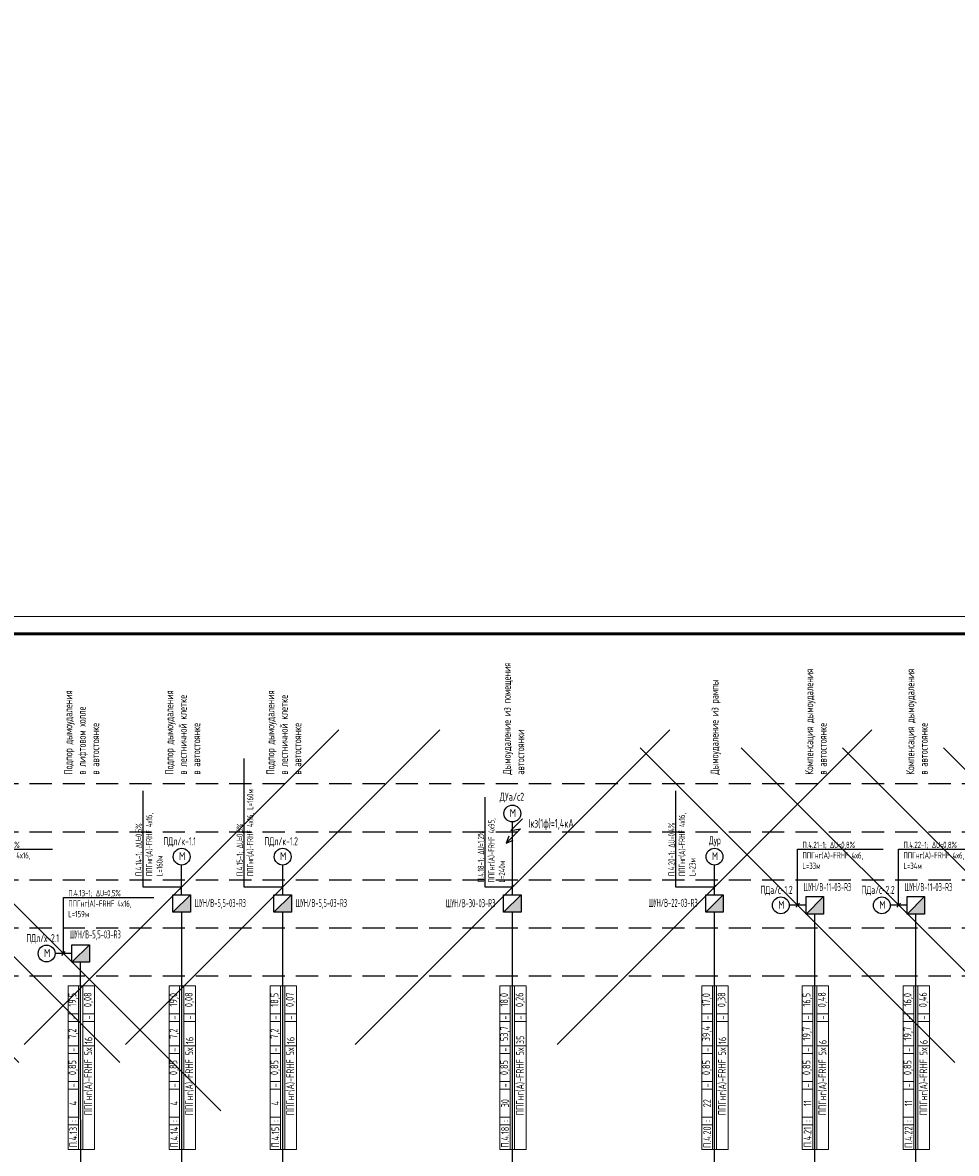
# Model space of a CAD drawing. Header units: millimetres. Extents: x -101899 to 582947, y -77476 to 345289.
# Tile 93 of 100: x 317926 to 344635, y 135988 to 168333. Entities that reach past the tile are written whole.
import ezdxf
from ezdxf import colors
from ezdxf.entities.mleader import LeaderData, LeaderLine
from ezdxf.enums import TextEntityAlignment as Align
from ezdxf.math import Vec2, Vec3

# ---------------------------------------------------------------- set-up
doc = ezdxf.new("R2010")
doc.units = ezdxf.units.MM
doc.linetypes.add('штриховая2', pattern=[9.525, 6.35, -3.175])
doc.layers.get('Defpoints').update_dxf_attribs({"color": 253})
doc.layers.add('$_Блоки', color=7, linetype='Continuous')
doc.layers.add('текст', color=7, linetype='Continuous', lineweight=20)
doc.layers.add('ФОРМАТ', color=7, linetype='Continuous', lineweight=18)
doc.styles.add('$_Electrical_gost', font='cs_gost2304.shx', dxfattribs={"width": 0.8})
doc.styles.add('Electrical_gost', font='cs_gost2304.shx', dxfattribs={"height": 250})

# ---------------------------------------------------------------- blocks, each defined once
blk = doc.blocks.new('*U158')
at = {"layer": 'ФОРМАТ'}
blk.add_lwpolyline([(1485, 420), (1485, 0), (0, 0), (0, 420)], close=True, dxfattribs=at)
at = {"layer": 'ФОРМАТ', "lineweight": 53}
blk.add_lwpolyline([(20, 415), (20, 5), (1480, 5), (1480, 415)], close=True, dxfattribs=at)
blk = doc.blocks.new('_Oblique')
at = {"color": 0, "linetype": 'ByBlock', "lineweight": -2}
blk.add_line((-0.5, -0.5), (0.5, 0.5), dxfattribs=at)
blk = doc.blocks.new('*U27')
at = {"layer": '$_Блоки'}
h = blk.add_hatch(color=0, dxfattribs=at)
h.dxf.hatch_style = 1
h.paths.add_polyline_path([(2.5, 0), (2.5, 5), (-2.5, 0)])
at = {"layer": '$_Блоки', "color": 0}
blk.add_line((-2.5, 0), (2.5, 5), dxfattribs=at)
blk.add_lwpolyline([(-2.5, 5), (2.5, 5), (2.5, 0), (-2.5, 0)], close=True, dxfattribs=at)
at = {"layer": '$_Блоки', "style": 'Electrical_gost', "flags": 1}
for tag, p in [('ПОМЕЩЕНИЕ_№', (-0.37, 26.83)), ('ГРУППА_№', (-0.37, 22.83)), ('НАИМЕНОВАНИЕ', (-0.37, 18.83)), ('ПРИМЕЧАНИЕ', (-0.37, 14.83))]:
    blk.add_attdef(tag, text='', height=2.5, dxfattribs=at).set_placement(p, align=Align.TOP_LEFT)
blk = doc.blocks.new('*T173')
at = {"layer": 'Defpoints', "color": 8, "linetype": 'ByBlock', "lineweight": 0, "transparency": 16777216}
for p, q in [((0, 0), (0, 4680)), ((0, 4680), (755, 4680)), ((300, 0), (300, 4680)), ((420, 0), (420, 4680)), ((755, 0), (755, 4680)), ((0, 3880), (300, 3880)), ((0, 3660), (300, 3660)), ((420, 3880), (755, 3880)), ((420, 3660), (755, 3660)), ((0, 2960), (300, 2960)), ((420, 2960), (755, 2960)), ((0, 2740), (300, 2740)), ((0, 1940), (300, 1940)), ((0, 1720), (300, 1720)), ((0, 920), (300, 920)), ((0, 700), (300, 700)), ((0, 0), (755, 0))]:
    blk.add_line(p, q, dxfattribs=at)
at = {"color": 0, "transparency": 16777216, "char_height": 220, "rotation": 90, "style": '$_Electrical_gost'}
for s, insert, width, attachment_point in [('19,5', (150, 4280), 800, 5), ('0,08', (588, 4280), 800, 5), ('-', (150, 3770), 220, 5), ('-', (588, 3770), 220, 5), ('7,2', (150, 3310), 700, 5), ('16', (588, 3010), 600, 4), ('0,85', (150, 2340), 800, 5), ('-', (150, 2850), 220, 5), ('{\\C256;ППГнг(А)-FRHF 5х}', (588, 2910), 2860, 6), ('-', (150, 1830), 220, 5), ('4', (150, 1320), 800, 5), ('П.4.13', (150, 350), 700, 5), (':', (150, 810), 220, 5)]:
    blk.add_mtext(s, dxfattribs=dict(at, insert=insert, width=width, attachment_point=attachment_point))
blk = doc.blocks.new('*T174')
at = {"layer": 'Defpoints', "color": 8, "linetype": 'ByBlock', "lineweight": 0, "transparency": 16777216}
for p, q in [((0, 0), (0, 4680)), ((0, 4680), (755, 4680)), ((300, 0), (300, 4680)), ((420, 0), (420, 4680)), ((755, 0), (755, 4680)), ((0, 3880), (300, 3880)), ((0, 3660), (300, 3660)), ((420, 3880), (755, 3880)), ((420, 3660), (755, 3660)), ((0, 2960), (300, 2960)), ((420, 2960), (755, 2960)), ((0, 2740), (300, 2740)), ((0, 1940), (300, 1940)), ((0, 1720), (300, 1720)), ((0, 920), (300, 920)), ((0, 700), (300, 700)), ((0, 0), (755, 0))]:
    blk.add_line(p, q, dxfattribs=at)
at = {"color": 0, "transparency": 16777216, "char_height": 220, "rotation": 90, "style": '$_Electrical_gost'}
for s, insert, width, attachment_point in [('19,0', (150, 4280), 800, 5), ('0,08', (588, 4280), 800, 5), ('-', (150, 3770), 220, 5), ('-', (588, 3770), 220, 5), ('7,2', (150, 3310), 700, 5), ('16', (588, 3010), 600, 4), ('0,85', (150, 2340), 800, 5), ('-', (150, 2850), 220, 5), ('{\\C256;ППГнг(А)-FRHF 5х}', (588, 2910), 2860, 6), ('-', (150, 1830), 220, 5), ('4', (150, 1320), 800, 5), ('П.4.14', (150, 350), 700, 5), (':', (150, 810), 220, 5)]:
    blk.add_mtext(s, dxfattribs=dict(at, insert=insert, width=width, attachment_point=attachment_point))
blk = doc.blocks.new('*T175')
at = {"layer": 'Defpoints', "color": 8, "linetype": 'ByBlock', "lineweight": 0, "transparency": 16777216}
for p, q in [((0, 0), (0, 4680)), ((0, 4680), (755, 4680)), ((300, 0), (300, 4680)), ((420, 0), (420, 4680)), ((755, 0), (755, 4680)), ((0, 3880), (300, 3880)), ((0, 3660), (300, 3660)), ((420, 3880), (755, 3880)), ((420, 3660), (755, 3660)), ((0, 2960), (300, 2960)), ((420, 2960), (755, 2960)), ((0, 2740), (300, 2740)), ((0, 1940), (300, 1940)), ((0, 1720), (300, 1720)), ((0, 920), (300, 920)), ((0, 700), (300, 700)), ((0, 0), (755, 0))]:
    blk.add_line(p, q, dxfattribs=at)
at = {"color": 0, "transparency": 16777216, "char_height": 220, "rotation": 90, "style": '$_Electrical_gost'}
for s, insert, width, attachment_point in [('18,5', (150, 4280), 800, 5), ('0,07', (588, 4280), 800, 5), ('-', (150, 3770), 220, 5), ('-', (588, 3770), 220, 5), ('7,2', (150, 3310), 700, 5), ('16', (588, 3010), 600, 4), ('0,85', (150, 2340), 800, 5), ('-', (150, 2850), 220, 5), ('{\\C256;ППГнг(А)-FRHF 5х}', (588, 2910), 2860, 6), ('-', (150, 1830), 220, 5), ('4', (150, 1320), 800, 5), ('П.4.15', (150, 350), 700, 5), (':', (150, 810), 220, 5)]:
    blk.add_mtext(s, dxfattribs=dict(at, insert=insert, width=width, attachment_point=attachment_point))
blk = doc.blocks.new('*T176')
at = {"layer": 'Defpoints', "color": 8, "linetype": 'ByBlock', "lineweight": 0, "transparency": 16777216}
for p, q in [((0, 0), (0, 4680)), ((0, 4680), (755, 4680)), ((300, 0), (300, 4680)), ((420, 0), (420, 4680)), ((755, 0), (755, 4680)), ((0, 3880), (300, 3880)), ((0, 3660), (300, 3660)), ((420, 3880), (755, 3880)), ((420, 3660), (755, 3660)), ((0, 2960), (300, 2960)), ((420, 2960), (755, 2960)), ((0, 2740), (300, 2740)), ((0, 1940), (300, 1940)), ((0, 1720), (300, 1720)), ((0, 920), (300, 920)), ((0, 700), (300, 700)), ((0, 0), (755, 0))]:
    blk.add_line(p, q, dxfattribs=at)
at = {"color": 0, "transparency": 16777216, "char_height": 220, "rotation": 90, "style": '$_Electrical_gost'}
for s, insert, width, attachment_point in [('18,0', (150, 4280), 800, 5), ('0,26', (588, 4280), 800, 5), ('53,7', (150, 3310), 700, 5), ('-', (150, 3770), 220, 5), ('-', (588, 3770), 220, 5), ('35', (588, 3010), 600, 4), ('0,85', (150, 2340), 800, 5), ('-', (150, 2850), 220, 5), ('{\\C256;ППГнг(А)-FRHF 5х}', (588, 2910), 2860, 6), ('-', (150, 1830), 220, 5), ('30', (150, 1320), 800, 5), ('П.4.18', (150, 350), 700, 5), (':', (150, 810), 220, 5)]:
    blk.add_mtext(s, dxfattribs=dict(at, insert=insert, width=width, attachment_point=attachment_point))
blk = doc.blocks.new('*T177')
at = {"layer": 'Defpoints', "color": 8, "linetype": 'ByBlock', "lineweight": 0, "transparency": 16777216}
for p, q in [((0, 0), (0, 4680)), ((0, 4680), (755, 4680)), ((300, 0), (300, 4680)), ((420, 0), (420, 4680)), ((755, 0), (755, 4680)), ((0, 3880), (300, 3880)), ((0, 3660), (300, 3660)), ((420, 3880), (755, 3880)), ((420, 3660), (755, 3660)), ((0, 2960), (300, 2960)), ((420, 2960), (755, 2960)), ((0, 2740), (300, 2740)), ((0, 1940), (300, 1940)), ((0, 1720), (300, 1720)), ((0, 920), (300, 920)), ((0, 700), (300, 700)), ((0, 0), (755, 0))]:
    blk.add_line(p, q, dxfattribs=at)
at = {"color": 0, "transparency": 16777216, "char_height": 220, "rotation": 90, "style": '$_Electrical_gost'}
for s, insert, width, attachment_point in [('17,0', (150, 4280), 800, 5), ('0,38', (588, 4280), 800, 5), ('39,4', (150, 3310), 700, 5), ('-', (150, 3770), 220, 5), ('-', (588, 3770), 220, 5), ('16', (588, 3010), 600, 4), ('0,85', (150, 2340), 800, 5), ('-', (150, 2850), 220, 5), ('{\\C256;ППГнг(А)-FRHF 5х}', (588, 2910), 2860, 6), ('-', (150, 1830), 220, 5), ('22', (150, 1320), 800, 5), ('П.4.20', (150, 350), 700, 5), (':', (150, 810), 220, 5)]:
    blk.add_mtext(s, dxfattribs=dict(at, insert=insert, width=width, attachment_point=attachment_point))
blk = doc.blocks.new('*T181')
at = {"layer": 'Defpoints', "color": 8, "linetype": 'ByBlock', "lineweight": 0, "transparency": 16777216}
for p, q in [((0, 0), (0, 4680)), ((0, 4680), (755, 4680)), ((300, 0), (300, 4680)), ((420, 0), (420, 4680)), ((755, 0), (755, 4680)), ((0, 3880), (300, 3880)), ((0, 3660), (300, 3660)), ((420, 3880), (755, 3880)), ((420, 3660), (755, 3660)), ((0, 2960), (300, 2960)), ((420, 2960), (755, 2960)), ((0, 2740), (300, 2740)), ((0, 1940), (300, 1940)), ((0, 1720), (300, 1720)), ((0, 920), (300, 920)), ((0, 700), (300, 700)), ((0, 0), (755, 0))]:
    blk.add_line(p, q, dxfattribs=at)
at = {"color": 0, "transparency": 16777216, "char_height": 220, "rotation": 90, "style": '$_Electrical_gost'}
for s, insert, width, attachment_point in [('16,5', (150, 4280), 800, 5), ('0,48', (588, 4280), 800, 5), ('19,7', (150, 3310), 700, 5), ('-', (150, 3770), 220, 5), ('-', (588, 3770), 220, 5), ('6', (588, 3010), 600, 4), ('0,85', (150, 2340), 800, 5), ('-', (150, 2850), 220, 5), ('{\\C256;ППГнг(А)-FRHF 5х}', (588, 2910), 2860, 6), ('-', (150, 1830), 220, 5), ('11', (150, 1320), 800, 5), ('П.4.21', (150, 350), 700, 5), (':', (150, 810), 220, 5)]:
    blk.add_mtext(s, dxfattribs=dict(at, insert=insert, width=width, attachment_point=attachment_point))
blk = doc.blocks.new('*T180')
at = {"layer": 'Defpoints', "color": 8, "linetype": 'ByBlock', "lineweight": 0, "transparency": 16777216}
for p, q in [((0, 0), (0, 4680)), ((0, 4680), (755, 4680)), ((300, 0), (300, 4680)), ((420, 0), (420, 4680)), ((755, 0), (755, 4680)), ((0, 3880), (300, 3880)), ((0, 3660), (300, 3660)), ((420, 3880), (755, 3880)), ((420, 3660), (755, 3660)), ((0, 2960), (300, 2960)), ((420, 2960), (755, 2960)), ((0, 2740), (300, 2740)), ((0, 1940), (300, 1940)), ((0, 1720), (300, 1720)), ((0, 920), (300, 920)), ((0, 700), (300, 700)), ((0, 0), (755, 0))]:
    blk.add_line(p, q, dxfattribs=at)
at = {"color": 0, "transparency": 16777216, "char_height": 220, "rotation": 90, "style": '$_Electrical_gost'}
for s, insert, width, attachment_point in [('16,0', (150, 4280), 800, 5), ('0,46', (588, 4280), 800, 5), ('19,7', (150, 3310), 700, 5), ('-', (150, 3770), 220, 5), ('-', (588, 3770), 220, 5), ('6', (588, 3010), 600, 4), ('0,85', (150, 2340), 800, 5), ('-', (150, 2850), 220, 5), ('{\\C256;ППГнг(А)-FRHF 5х}', (588, 2910), 2860, 6), ('-', (150, 1830), 220, 5), ('11', (150, 1320), 800, 5), ('П.4.22', (150, 350), 700, 5), (':', (150, 810), 220, 5)]:
    blk.add_mtext(s, dxfattribs=dict(at, insert=insert, width=width, attachment_point=attachment_point))

msp = doc.modelspace()

# ---------------------------------------------------------------- linework, layer by layer
at = {"linetype": 'штриховая2', "ltscale": 100}
for points in [[(285737.2, 146565.5), (399903.6, 146565.5)], [(285737.2, 145190.5), (399903.6, 145190.5)], [(285737.2, 143815.5), (399903.6, 143815.5)], [(285737.2, 142440.5), (399903.6, 142440.5)], [(285737.2, 141065.5), (399903.6, 141065.5)]]:
    msp.add_lwpolyline(points, dxfattribs=at)
for points in [[(332220, 145554.6), (331889.8, 145224.7), (332167.5, 145268.5), (331757.2, 144865.9), (331961.1, 144949.1)], [(331834.9, 145066.5), (331757.2, 144865.9)], [(322474.7, 143384.3), (322474.7, 144234.8)], [(325364.7, 143384.3), (325364.7, 144234.8)], [(337714.7, 143384.3), (337714.7, 144234.8)], [(322425.2, 143541.8), (322524.3, 143657.4)], [(325315.2, 143541.8), (325414.3, 143657.4)], [(337665.2, 143541.8), (337764.3, 143657.4)], [(340334.7, 143084.3), (339852.9, 143084.3)], [(340044.3, 143026.5), (340143.4, 143142.2)], [(343224.7, 143084.3), (342742.9, 143084.3)], [(342934.3, 143026.5), (343033.4, 143142.2)], [(322479.2, 132453.1), (322479.2, 142884.3)], [(325369.2, 132453.1), (325369.2, 142884.3)], [(337719.2, 132453.1), (337719.2, 142884.3)], [(340589.2, 132453.1), (340589.2, 142834.3)], [(343479.2, 132453.1), (343479.2, 142834.3)], [(319334.7, 141704.3), (318852.9, 141704.3)], [(319044.3, 141646.5), (319143.4, 141762.2)], [(319589.2, 132453.1), (319584.7, 141454.3)]]:
    msp.add_lwpolyline(points)
at = {"color": 7}
for points in [[(331934.7, 143384.3), (331934.7, 145472)], [(331885.2, 143541.8), (331984.3, 143657.4)], [(331939.2, 131813.1), (331939.2, 142884.3)]]:
    msp.add_lwpolyline(points, dxfattribs=at)
at = {"color": 7, "lineweight": -3}
msp.add_circle((331934.7, 145712.7), 240.7, dxfattribs=at)
at = {"lineweight": -3}
for centre in [(322474.7, 144475.5), (325364.7, 144475.5), (337714.7, 144475.5), (339612.2, 143084.3), (342502.2, 143084.3), (318612.2, 141704.3)]:
    msp.add_circle(centre, 240.7, dxfattribs=at)

# ---------------------------------------------------------------- block references
at = {"color": 114, "true_color": 0x139b48, "xscale": 100, "yscale": 100, "zscale": 100}
msp.add_blockref('*U158', (275997.4, 109347.8), dxfattribs=at)
at = {"xscale": 100, "yscale": 100, "zscale": 100}
for p in [(322474.7, 142884.3), (325364.7, 142884.3), (337714.7, 142884.3), (340584.7, 142834.3), (343474.7, 142834.3), (319584.7, 141454.3)]:
    msp.add_blockref('*U27', p, dxfattribs=at)
at = {"color": 7, "xscale": 100, "yscale": 100, "zscale": 100}
msp.add_blockref('*U27', (331934.7, 142884.3), dxfattribs=at)
for name, p in [('*T173', (319224.7, 136102.8)), ('*T174', (322114.7, 136102.8)), ('*T175', (325004.7, 136102.8)), ('*T176', (331574.7, 136102.8)), ('*T177', (337354.7, 136102.8)), ('*T181', (340224.7, 136102.8)), ('*T180', (343114.7, 136102.8))]:
    msp.add_blockref(name, p)

# ---------------------------------------------------------------- texts
at = {"layer": 'текст', "linetype": 'Continuous', "char_height": 230, "attachment_point": 4, "rotation": 90, "style": '$_Electrical_gost'}
for s, insert, width in [('Подпор дымоудаления \\Pв лифтовом холле \\Pв автостоянке', (319618.5, 146821.3), 4213.741), ('Подпор дымоудаления \\Pв лестничной клетке\\Pв автостоянке', (322508.5, 146821.3), 4213.741), ('Подпор дымоудаления \\Pв лестничной клетке\\Pв автостоянке', (325398.5, 146821.3), 4213.741), ('Дымоудаление из рампы', (337748.5, 146821.3), 2902.676), ('Компенсация дымоудаления \\Pв автостоянке', (340618.5, 146821.3), 3770.5), ('Компенсация дымоудаления \\Pв автостоянке', (343508.5, 146821.3), 3770.5)]:
    msp.add_mtext(s, dxfattribs=dict(at, insert=insert, width=width))
at = {"layer": 'текст', "color": 7, "linetype": 'Continuous', "insert": (331968.5, 146821.3), "char_height": 230, "width": 3770.5, "attachment_point": 4, "rotation": 90, "style": '$_Electrical_gost'}
msp.add_mtext('Дымоудаление из помещения автостоянки', dxfattribs=at)
at = {"layer": 'текст', "color": 7, "linetype": 'Continuous', "char_height": 230, "attachment_point": 4, "style": '$_Electrical_gost'}
for s, insert, width in [('ДУа/с2', (331571, 146166), 818.78), ('{\\W1;М}', (331859.3, 145727.8), 198.079), ('{\\W0.6;ШУН/В-22-03-R3}', (335822.9, 143154.9), 1548.823), ('{\\W0.6;ШУН/В-30-03-R3}', (330032.9, 143144.9), 1547.684)]:
    msp.add_mtext(s, dxfattribs=dict(at, insert=insert, width=width))
at = {"layer": 'текст', "linetype": 'штриховая2', "insert": (333689.9, 145397.7), "char_height": 250, "width": 1515.35, "attachment_point": 6, "style": '$_Electrical_gost'}
msp.add_mtext('{\\W0.7;Iкз(1ф)=1,4кА}', dxfattribs=at)
at = {"layer": 'текст', "linetype": 'Continuous', "char_height": 230, "attachment_point": 4, "style": '$_Electrical_gost'}
for s, insert, width in [('{\\W0.7;ПДл/к-1.1}', (321954.6, 144893.7), 1247.916), ('{\\W0.7;ПДл/к-1.2}', (324844.6, 144893.7), 1247.916), ('{\\W0.7;Дур}', (337554.6, 144913.7), 416.985), ('{\\W1;М}', (322399.3, 144490.7), 198.079), ('{\\W1;М}', (325289.3, 144490.7), 198.079), ('{\\W1;М}', (337639.3, 144490.7), 198.079), ('{\\W0.7;ПДа/с-1.2}', (339032.1, 143502.5), 1247.916), ('{\\W0.6;ШУН/В-11-03-R3}', (340262.9, 143604.9), 1499.603), ('{\\W0.7;ПДа/с-2.2}', (341922.1, 143502.5), 1247.916), ('{\\W0.6;ШУН/В-11-03-R3}', (343152.9, 143604.9), 1501.004), ('{\\W0.6;ШУН/В-5,5-03-R3}', (322842.9, 143124.9), 1596), ('{\\W0.6;ШУН/В-5,5-03-R3}', (325732.9, 143124.9), 1626.656), ('{\\W1;М}', (339536.8, 143099.5), 198.079), ('{\\W1;М}', (342426.8, 143099.5), 198.079), ('{\\W0.6;ШУН/В-5,5-03-R3}', (319262.9, 142224.9), 1613.025), ('{\\W0.7;ПДл/х-2.1}', (318032.1, 142122.5), 1247.916), ('{\\W1;М}', (318536.8, 141719.5), 198.079)]:
    msp.add_mtext(s, dxfattribs=dict(at, insert=insert, width=width))

# ---------------------------------------------------------------- leaders
at = {"layer": 'текст'}
ml = msp.add_multileader_mtext('Standard', dxfattribs=at)
ml.set_content('{\\W0.8;П.4.14-1; \\T0.95;ΔU=0,5%\\T1;\\PППГнг(А)-FRHF 4х16,\\PL=160м}', color=256, style='Electrical_gost')
ml.set_leader_properties(lineweight=25)
ml.set_arrow_properties(name='OBLIQUE')
ml.build(insert=Vec2(0, 0))
ml.multileader.update_dxf_attribs({"text_left_attachment_type": 6, "text_right_attachment_type": 6, "dogleg_length": 0.36, "arrow_head_size": 9000, "scale": 100})
ctx = ml.context
ctx.base_point, ctx.scale, ctx.char_height, ctx.arrow_head_size, ctx.landing_gap_size, ctx.plane_origin, ctx.plane_x_axis, ctx.plane_y_axis = Vec3(321371.4, 143820), 100, 180, 9000, 100, Vec3(327746.9, 135951.5), Vec3(-0.0000489, 1), Vec3(-1, -0.0000489)
ctx.left_attachment, ctx.right_attachment = 6, 6
notes = []
notes.append((ctx, [(0, (1, 1, 0), (321371.4, 143599.6), (-0.0000489, 1), 220.4, [(0, [(322474.7, 143599.6), (321371.4, 143599.6), (321371.4, 143599.6)], 0, [])])]))
ctx.mtext.insert, ctx.mtext.text_direction, ctx.mtext.rotation, ctx.mtext.width, ctx.mtext.defined_height, ctx.mtext.flow_direction = Vec3(321155.4, 143920), Vec3(-0.0000489, 1), 1.5708453, 1927.945, 512, 5
ml = msp.add_multileader_mtext('Standard', dxfattribs=at)
ml.set_content('{\\W0.8;П.4.15-1; \\T0.95;ΔU=0,5%\\T1;\\PППГнг(А)-FRHF 4х16, L=160м}', color=256, style='Electrical_gost')
ml.set_leader_properties(lineweight=25)
ml.set_arrow_properties(name='OBLIQUE')
ml.build(insert=Vec2(0, 0))
ml.multileader.update_dxf_attribs({"text_left_attachment_type": 6, "text_right_attachment_type": 6, "dogleg_length": 0.36, "arrow_head_size": 9000, "scale": 100})
ctx = ml.context
ctx.base_point, ctx.scale, ctx.char_height, ctx.arrow_head_size, ctx.landing_gap_size, ctx.plane_origin, ctx.plane_x_axis, ctx.plane_y_axis = Vec3(324261.4, 143820), 100, 180, 9000, 100, Vec3(330636.9, 135951.5), Vec3(-0.0000489, 1), Vec3(-1, -0.0000489)
ctx.left_attachment, ctx.right_attachment = 6, 6
notes.append((ctx, [(0, (1, 1, 0), (324261.4, 143599.6), (-0.0000489, 1), 220.4, [(0, [(325364.7, 143599.6), (324261.4, 143599.6), (324261.4, 143599.6)], 0, [])])]))
ctx.mtext.insert, ctx.mtext.text_direction, ctx.mtext.rotation, ctx.mtext.width, ctx.mtext.defined_height, ctx.mtext.flow_direction = Vec3(324045.4, 143920), Vec3(-0.0000489, 1), 1.5708453, 1927.945, 512, 5
ml = msp.add_multileader_mtext('Standard', dxfattribs=at)
ml.set_content('{\\W0.8;П.4.20-1; \\T0.95;ΔU=0,4%\\T1;\\PППГнг(А)-FRHF 4х16,\\PL=23м}', color=256, style='Electrical_gost')
ml.set_leader_properties(lineweight=25)
ml.set_arrow_properties(name='OBLIQUE')
ml.build(insert=Vec2(0, 0))
ml.multileader.update_dxf_attribs({"text_left_attachment_type": 6, "text_right_attachment_type": 6, "dogleg_length": 0.36, "arrow_head_size": 9000, "scale": 100})
ctx = ml.context
ctx.base_point, ctx.scale, ctx.char_height, ctx.arrow_head_size, ctx.landing_gap_size, ctx.plane_origin, ctx.plane_x_axis, ctx.plane_y_axis = Vec3(336611.4, 143820), 100, 180, 9000, 100, Vec3(342986.9, 135951.5), Vec3(-0.0000489, 1), Vec3(-1, -0.0000489)
ctx.left_attachment, ctx.right_attachment = 6, 6
notes.append((ctx, [(0, (1, 1, 0), (336611.4, 143599.6), (-0.0000489, 1), 220.4, [(0, [(337714.7, 143599.6), (336611.4, 143599.6), (336611.4, 143599.6)], 0, [])])]))
ctx.mtext.insert, ctx.mtext.text_direction, ctx.mtext.rotation, ctx.mtext.width, ctx.mtext.defined_height, ctx.mtext.flow_direction = Vec3(336395.4, 143920), Vec3(-0.0000489, 1), 1.5708453, 1927.945, 512, 5
at = {"layer": 'текст', "color": 7}
ml = msp.add_multileader_mtext('Standard', dxfattribs=at)
ml.set_content('{\\W0.8;П.4.18-1; \\T0.95;ΔU=1,2%\\T1;\\PППГнг(А)-FRHF 4х95,\\PL=240м}', color=7, style='Electrical_gost')
ml.set_leader_properties(lineweight=25)
ml.set_arrow_properties(name='OBLIQUE')
ml.build(insert=Vec2(0, 0))
ml.multileader.update_dxf_attribs({"text_left_attachment_type": 6, "text_right_attachment_type": 6, "dogleg_length": 0.36, "arrow_head_size": 9000, "scale": 100})
ctx = ml.context
ctx.base_point, ctx.scale, ctx.char_height, ctx.arrow_head_size, ctx.landing_gap_size, ctx.plane_origin, ctx.plane_x_axis, ctx.plane_y_axis = Vec3(331161.4, 143637.8), 100, 180, 9000, 100, Vec3(337536.9, 135951.5), Vec3(-0.0000489, 1), Vec3(-1, -0.0000489)
ctx.left_attachment, ctx.right_attachment = 6, 6
notes.append((ctx, [(0, (1, 1, 0), (331161.4, 143599.6), (-0.0000489, 1), 38.2, [(0, [(331934.7, 143599.6), (331161.4, 143599.6), (331161.4, 143599.6)], 0, [])])]))
ctx.mtext.insert, ctx.mtext.text_direction, ctx.mtext.rotation, ctx.mtext.width, ctx.mtext.defined_height, ctx.mtext.flow_direction = Vec3(330945.4, 143737.8), Vec3(-0.0000489, 1), 1.5708453, 1927.945, 512, 5
at = {"layer": 'текст'}
ml = msp.add_multileader_mtext('Standard', dxfattribs=at)
ml.set_content('{\\W0.8;П.4.9-1; \\T0.95;ΔU=1,2%\\T1;\\PППГнг(А)-FRHF 4х16,\\PL=126м}', color=256, style='Electrical_gost')
ml.set_leader_properties(lineweight=25)
ml.set_arrow_properties(name='OBLIQUE')
ml.build(insert=Vec2(0, 0))
ml.multileader.update_dxf_attribs({"text_left_attachment_type": 6, "text_right_attachment_type": 6, "dogleg_length": 0.36, "arrow_head_size": 9000, "scale": 100})
ctx = ml.context
ctx.base_point, ctx.scale, ctx.char_height, ctx.arrow_head_size, ctx.landing_gap_size, ctx.plane_origin, ctx.plane_x_axis, ctx.plane_y_axis = Vec3(307572, 144687.7), 100, 180, 9000, 100, Vec3(299885.7, 138312.2), Vec3(1, 0.0000489), Vec3(-0.0000489, 1)
ctx.left_attachment, ctx.right_attachment = 6, 6
notes.append((ctx, [(0, (1, 1, 0), (307533.8, 144687.7), (1, 0.0000489), 38.2, [(0, [(307533.8, 143084.3), (307533.8, 144687.7), (307533.8, 144687.7)], 0, [])])]))
ctx.mtext.insert, ctx.mtext.text_direction, ctx.mtext.rotation, ctx.mtext.width, ctx.mtext.defined_height, ctx.mtext.flow_direction = Vec3(307672, 144903.7), Vec3(1, 0.0000489), 0.0000489, 1927.945, 512, 5
ml = msp.add_multileader_mtext('Standard', dxfattribs=at)
ml.set_content('{\\W0.8;П.4.10-1; \\T0.95;ΔU=0,8%\\T1;\\PППГнг(А)-FRHF 4х25,\\PL=136м}', color=256, style='Electrical_gost')
ml.set_leader_properties(lineweight=25)
ml.set_arrow_properties(name='OBLIQUE')
ml.build(insert=Vec2(0, 0))
ml.multileader.update_dxf_attribs({"text_left_attachment_type": 6, "text_right_attachment_type": 6, "dogleg_length": 0.36, "arrow_head_size": 9000, "scale": 100})
ctx = ml.context
ctx.base_point, ctx.scale, ctx.char_height, ctx.arrow_head_size, ctx.landing_gap_size, ctx.plane_origin, ctx.plane_x_axis, ctx.plane_y_axis = Vec3(310462, 144687.7), 100, 180, 9000, 100, Vec3(302775.7, 138312.2), Vec3(1, 0.0000489), Vec3(-0.0000489, 1)
ctx.left_attachment, ctx.right_attachment = 6, 6
notes.append((ctx, [(0, (1, 1, 0), (310423.8, 144687.7), (1, 0.0000489), 38.2, [(0, [(310423.8, 143084.3), (310423.8, 144687.7), (310423.8, 144687.7)], 0, [])])]))
ctx.mtext.insert, ctx.mtext.text_direction, ctx.mtext.rotation, ctx.mtext.width, ctx.mtext.defined_height, ctx.mtext.flow_direction = Vec3(310562, 144903.7), Vec3(1, 0.0000489), 0.0000489, 1927.945, 512, 5
ml = msp.add_multileader_mtext('Standard', dxfattribs=at)
ml.set_content('{\\W0.8;П.4.11-1; \\T0.95;ΔU=0,5%\\T1;\\PППГнг(А)-FRHF 4х16,\\PL=134м}', color=256, style='Electrical_gost')
ml.set_leader_properties(lineweight=25)
ml.set_arrow_properties(name='OBLIQUE')
ml.build(insert=Vec2(0, 0))
ml.multileader.update_dxf_attribs({"text_left_attachment_type": 6, "text_right_attachment_type": 6, "dogleg_length": 0.36, "arrow_head_size": 9000, "scale": 100})
ctx = ml.context
ctx.base_point, ctx.scale, ctx.char_height, ctx.arrow_head_size, ctx.landing_gap_size, ctx.plane_origin, ctx.plane_x_axis, ctx.plane_y_axis = Vec3(313352, 144687.7), 100, 180, 9000, 100, Vec3(305665.7, 138312.2), Vec3(1, 0.0000489), Vec3(-0.0000489, 1)
ctx.left_attachment, ctx.right_attachment = 6, 6
notes.append((ctx, [(0, (1, 1, 0), (313313.8, 144687.7), (1, 0.0000489), 38.2, [(0, [(313313.8, 143084.3), (313313.8, 144687.7), (313313.8, 144687.7)], 0, [])])]))
ctx.mtext.insert, ctx.mtext.text_direction, ctx.mtext.rotation, ctx.mtext.width, ctx.mtext.defined_height, ctx.mtext.flow_direction = Vec3(313452, 144903.7), Vec3(1, 0.0000489), 0.0000489, 1927.945, 512, 5
ml = msp.add_multileader_mtext('Standard', dxfattribs=at)
ml.set_content('{\\W0.8;П.4.12-1; \\T0.95;ΔU=0,5%\\T1;\\PППГнг(А)-FRHF 4х16,\\PL=134м}', color=256, style='Electrical_gost')
ml.set_leader_properties(lineweight=25)
ml.set_arrow_properties(name='OBLIQUE')
ml.build(insert=Vec2(0, 0))
ml.multileader.update_dxf_attribs({"text_left_attachment_type": 6, "text_right_attachment_type": 6, "dogleg_length": 0.36, "arrow_head_size": 9000, "scale": 100})
ctx = ml.context
ctx.base_point, ctx.scale, ctx.char_height, ctx.arrow_head_size, ctx.landing_gap_size, ctx.plane_origin, ctx.plane_x_axis, ctx.plane_y_axis = Vec3(316242, 144687.7), 100, 180, 9000, 100, Vec3(308555.7, 138312.2), Vec3(1, 0.0000489), Vec3(-0.0000489, 1)
ctx.left_attachment, ctx.right_attachment = 6, 6
notes.append((ctx, [(0, (1, 1, 0), (316203.8, 144687.7), (1, 0.0000489), 38.2, [(0, [(316203.8, 143084.3), (316203.8, 144687.7), (316203.8, 144687.7)], 0, [])])]))
ctx.mtext.insert, ctx.mtext.text_direction, ctx.mtext.rotation, ctx.mtext.width, ctx.mtext.defined_height, ctx.mtext.flow_direction = Vec3(316342, 144903.7), Vec3(1, 0.0000489), 0.0000489, 1927.945, 512, 5
ml = msp.add_multileader_mtext('Standard', dxfattribs=at)
ml.set_content('{\\W0.8;П.4.21-1; \\T0.95;ΔU=0,8%\\T1;\\PППГнг(А)-FRHF 4х6,\\PL=33м}', color=256, style='Electrical_gost')
ml.set_leader_properties(lineweight=25)
ml.set_arrow_properties(name='OBLIQUE')
ml.build(insert=Vec2(0, 0))
ml.multileader.update_dxf_attribs({"text_left_attachment_type": 6, "text_right_attachment_type": 6, "dogleg_length": 0.36, "arrow_head_size": 9000, "scale": 100})
ctx = ml.context
ctx.base_point, ctx.scale, ctx.char_height, ctx.arrow_head_size, ctx.landing_gap_size, ctx.plane_origin, ctx.plane_x_axis, ctx.plane_y_axis = Vec3(340132, 144687.7), 100, 180, 9000, 100, Vec3(332445.7, 138312.2), Vec3(1, 0.0000489), Vec3(-0.0000489, 1)
ctx.left_attachment, ctx.right_attachment = 6, 6
notes.append((ctx, [(0, (1, 1, 0), (340093.8, 144687.7), (1, 0.0000489), 38.2, [(0, [(340093.8, 143084.3), (340093.8, 144687.7), (340093.8, 144687.7)], 0, [])])]))
ctx.mtext.insert, ctx.mtext.text_direction, ctx.mtext.rotation, ctx.mtext.width, ctx.mtext.defined_height, ctx.mtext.flow_direction = Vec3(340232, 144903.7), Vec3(1, 0.0000489), 0.0000489, 1927.945, 512, 5
ml = msp.add_multileader_mtext('Standard', dxfattribs=at)
ml.set_content('{\\W0.8;П.4.22-1; \\T0.95;ΔU=0,8%\\T1;\\PППГнг(А)-FRHF 4х6,\\PL=34м}', color=256, style='Electrical_gost')
ml.set_leader_properties(lineweight=25)
ml.set_arrow_properties(name='OBLIQUE')
ml.build(insert=Vec2(0, 0))
ml.multileader.update_dxf_attribs({"text_left_attachment_type": 6, "text_right_attachment_type": 6, "dogleg_length": 0.36, "arrow_head_size": 9000, "scale": 100})
ctx = ml.context
ctx.base_point, ctx.scale, ctx.char_height, ctx.arrow_head_size, ctx.landing_gap_size, ctx.plane_origin, ctx.plane_x_axis, ctx.plane_y_axis = Vec3(343022, 144687.7), 100, 180, 9000, 100, Vec3(335335.7, 138312.2), Vec3(1, 0.0000489), Vec3(-0.0000489, 1)
ctx.left_attachment, ctx.right_attachment = 6, 6
notes.append((ctx, [(0, (1, 1, 0), (342983.8, 144687.7), (1, 0.0000489), 38.2, [(0, [(342983.8, 143084.3), (342983.8, 144687.7), (342983.8, 144687.7)], 0, [])])]))
ctx.mtext.insert, ctx.mtext.text_direction, ctx.mtext.rotation, ctx.mtext.width, ctx.mtext.defined_height, ctx.mtext.flow_direction = Vec3(343122, 144903.7), Vec3(1, 0.0000489), 0.0000489, 1927.945, 512, 5
ml = msp.add_multileader_mtext('Standard', dxfattribs=at)
ml.set_content('{\\W0.8;П.4.23-1; \\T0.95;ΔU=0,5%\\T1;\\PППГнг(А)-FRHF 4х6,\\PL=58м}', color=256, style='Electrical_gost')
ml.set_leader_properties(lineweight=25)
ml.set_arrow_properties(name='OBLIQUE')
ml.build(insert=Vec2(0, 0))
ml.multileader.update_dxf_attribs({"text_left_attachment_type": 6, "text_right_attachment_type": 6, "dogleg_length": 0.36, "arrow_head_size": 9000, "scale": 100})
ctx = ml.context
ctx.base_point, ctx.scale, ctx.char_height, ctx.arrow_head_size, ctx.landing_gap_size, ctx.plane_origin, ctx.plane_x_axis, ctx.plane_y_axis = Vec3(345912, 144687.7), 100, 180, 9000, 100, Vec3(338225.7, 138312.2), Vec3(1, 0.0000489), Vec3(-0.0000489, 1)
ctx.left_attachment, ctx.right_attachment = 6, 6
notes.append((ctx, [(0, (1, 1, 0), (345873.8, 144687.7), (1, 0.0000489), 38.2, [(0, [(345873.8, 143084.3), (345873.8, 144687.7), (345873.8, 144687.7)], 0, [])])]))
ctx.mtext.insert, ctx.mtext.text_direction, ctx.mtext.rotation, ctx.mtext.width, ctx.mtext.defined_height, ctx.mtext.flow_direction = Vec3(346012, 144903.7), Vec3(1, 0.0000489), 0.0000489, 1927.945, 512, 5
ml = msp.add_multileader_mtext('Standard', dxfattribs=at)
ml.set_content('{\\W0.8;П.4.24-1; \\T0.95;ΔU=0,2%\\T1;\\PППГнг(А)-FRHF 4х4,\\PL=15м}', color=256, style='Electrical_gost')
ml.set_leader_properties(lineweight=25)
ml.set_arrow_properties(name='OBLIQUE')
ml.build(insert=Vec2(0, 0))
ml.multileader.update_dxf_attribs({"text_left_attachment_type": 6, "text_right_attachment_type": 6, "dogleg_length": 0.36, "arrow_head_size": 9000, "scale": 100})
ctx = ml.context
ctx.base_point, ctx.scale, ctx.char_height, ctx.arrow_head_size, ctx.landing_gap_size, ctx.plane_origin, ctx.plane_x_axis, ctx.plane_y_axis = Vec3(348802, 144687.7), 100, 180, 9000, 100, Vec3(341115.7, 138312.2), Vec3(1, 0.0000489), Vec3(-0.0000489, 1)
ctx.left_attachment, ctx.right_attachment = 6, 6
notes.append((ctx, [(0, (1, 1, 0), (348763.8, 144687.7), (1, 0.0000489), 38.2, [(0, [(348763.8, 143084.3), (348763.8, 144687.7), (348763.8, 144687.7)], 0, [])])]))
ctx.mtext.insert, ctx.mtext.text_direction, ctx.mtext.rotation, ctx.mtext.width, ctx.mtext.defined_height, ctx.mtext.flow_direction = Vec3(348902, 144903.7), Vec3(1, 0.0000489), 0.0000489, 1927.945, 512, 5
ml = msp.add_multileader_mtext('Standard', dxfattribs=at)
ml.set_content('{\\W0.8;П.4.13-1; \\T0.95;ΔU=0,5%\\T1;\\PППГнг(А)-FRHF 4х16,\\PL=159м}', color=256, style='Electrical_gost')
ml.set_leader_properties(lineweight=25)
ml.set_arrow_properties(name='OBLIQUE')
ml.build(insert=Vec2(0, 0))
ml.multileader.update_dxf_attribs({"text_left_attachment_type": 6, "text_right_attachment_type": 6, "dogleg_length": 0.36, "arrow_head_size": 9000, "scale": 100})
ctx = ml.context
ctx.base_point, ctx.scale, ctx.char_height, ctx.arrow_head_size, ctx.landing_gap_size, ctx.plane_origin, ctx.plane_x_axis, ctx.plane_y_axis = Vec3(319132, 143307.7), 100, 180, 9000, 100, Vec3(311445.7, 136932.2), Vec3(1, 0.0000489), Vec3(-0.0000489, 1)
ctx.left_attachment, ctx.right_attachment = 6, 6
notes.append((ctx, [(0, (1, 1, 0), (319093.8, 143307.7), (1, 0.0000489), 38.2, [(0, [(319093.8, 141704.3), (319093.8, 143307.7), (319093.8, 143307.7)], 0, [])])]))
ctx.mtext.insert, ctx.mtext.text_direction, ctx.mtext.rotation, ctx.mtext.width, ctx.mtext.defined_height, ctx.mtext.flow_direction = Vec3(319232, 143523.7), Vec3(1, 0.0000489), 0.0000489, 1927.945, 512, 5
for ctx, leaders in notes:
    for number, flags, end, landing, length, lines in leaders:
        leader = LeaderData()
        leader.index, (leader.has_last_leader_line, leader.has_dogleg_vector, leader.attachment_direction) = number, flags
        leader.last_leader_point, leader.dogleg_vector, leader.dogleg_length = Vec3(end), Vec3(landing), length
        for number, points, colour, breaks in lines:
            line = LeaderLine()
            line.index, line.vertices, line.color, line.breaks = number, Vec3.list(points), colors.encode_raw_color(colour), breaks
            leader.lines.append(line)
        ctx.leaders.append(leader)

doc.saveas('drawing.dxf')
